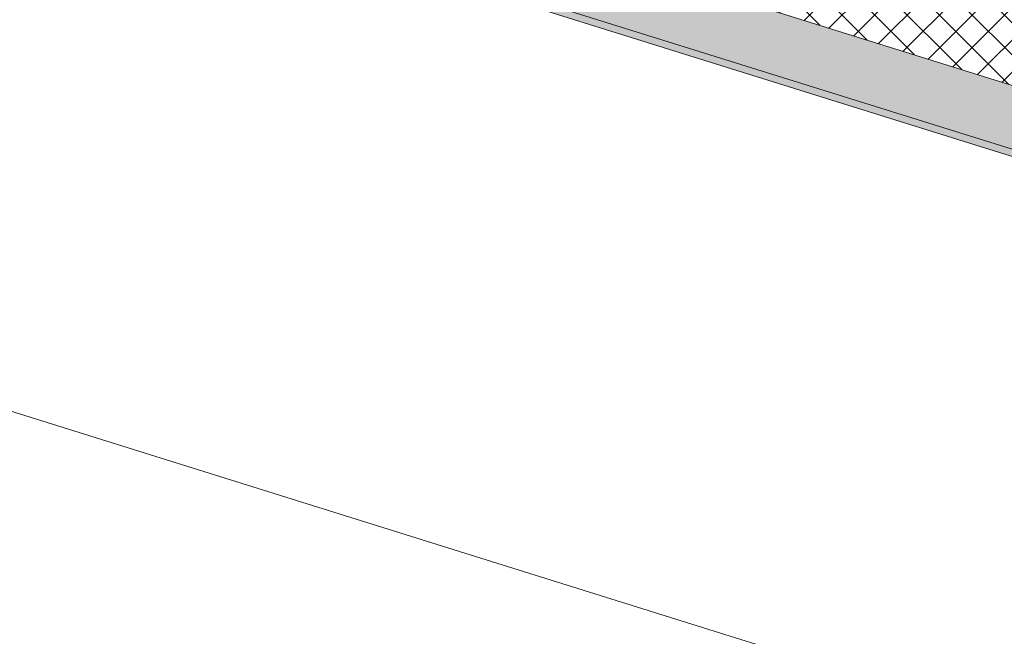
# Model space of a CAD drawing. Header units: millimetres. Extents: x -21126 to 28102, y -1237 to 9397.
# Tile 65 of 102: x -13293 to -12007, y 2286 to 3091. Entities that reach past the tile are written whole.
import ezdxf

# ---------------------------------------------------------------- set-up
doc = ezdxf.new("R2010")
doc.units = ezdxf.units.MM
doc.header["$MEASUREMENT"] = 0
doc.layers.add('12_FAÇ_Façana', color=7, linetype='Continuous')
doc.layers.add('12_FAÇ_Façana_Pluma_Nº__102', color=7, linetype='Continuous', lineweight=5, true_color=0xcccccc)
doc.layers.add('12_FAÇ_Façana_Pluma_Nº__174', color=7, linetype='Continuous', lineweight=13, true_color=0xe4ad2c)
doc.layers.add('12_FAÇ_Façana_Pluma_Nº__47', color=7, linetype='Continuous', lineweight=20)
doc.layers.add('12_FAÇ_Façana_Pluma_Nº__7', color=7, linetype='Continuous', lineweight=5)

# ---------------------------------------------------------------- blocks, each defined once
blk = doc.blocks.new('Elem Sección_24_1')
at = {"layer": '12_FAÇ_Façana_Pluma_Nº__102', "linetype": 'Continuous', "lineweight": 0, "true_color": 0xe5e5e5}
for points in [[(-9344, 2093.4), (-9309.8, 2166.2), (-12534.5, 3173.2), (-12540.2, 3161.1), (-12936.6, 3284.9), (-12930.9, 3297), (-12981.4, 3312.8), (-12987, 3300.7), (-13383.4, 3424.5), (-13377.8, 3436.6), (-13426.4, 3451.8), (-13460.6, 3379)], [(-13464.4, 3370.9), (-9347.8, 2085.3), (-9344, 2093.4), (-13460.6, 3379)]]:
    blk.add_hatch(color=254, dxfattribs=at).paths.add_polyline_path(points)
at = {"layer": '12_FAÇ_Façana_Pluma_Nº__174', "linetype": 'Continuous', "lineweight": 13, "true_color": 0xe4ad2c}
h = blk.add_hatch(dxfattribs=at)
h.set_pattern_fill('SATE_Aislamiento_0001', color=42, style=0, pattern_type=2)
h.set_pattern_definition([(45, (0, 0), (-21.2132, 21.2132), []), (135, (0, 0), (21.2132, 21.2132), [])])
h.paths.add_polyline_path([(-9309.8, 2166.2), (-9241.5, 2311.7), (-12466.1, 3318.8), (-12534.5, 3173.2)])
at = {"layer": '12_FAÇ_Façana_Pluma_Nº__47', "color": 7, "linetype": 'Continuous', "lineweight": 20}
blk.add_line((-9347.8, 1344.3), (-13464.4, 2629.9), dxfattribs=at)
at = {"layer": '12_FAÇ_Façana_Pluma_Nº__7', "color": 7, "linetype": 'Continuous', "lineweight": 5}
for p, q in [((-13464.4, 3370.9), (-9347.8, 2085.3)), ((-13460.6, 3379), (-9344, 2093.4)), ((-12534.5, 3173.2), (-9309.8, 2166.2))]:
    blk.add_line(p, q, dxfattribs=at)

msp = doc.modelspace()

# ---------------------------------------------------------------- block references
at = {"layer": '12_FAÇ_Façana', "lineweight": 0}
msp.add_blockref('Elem Sección_24_1', (0, 0), dxfattribs=at)

doc.saveas('drawing.dxf')
